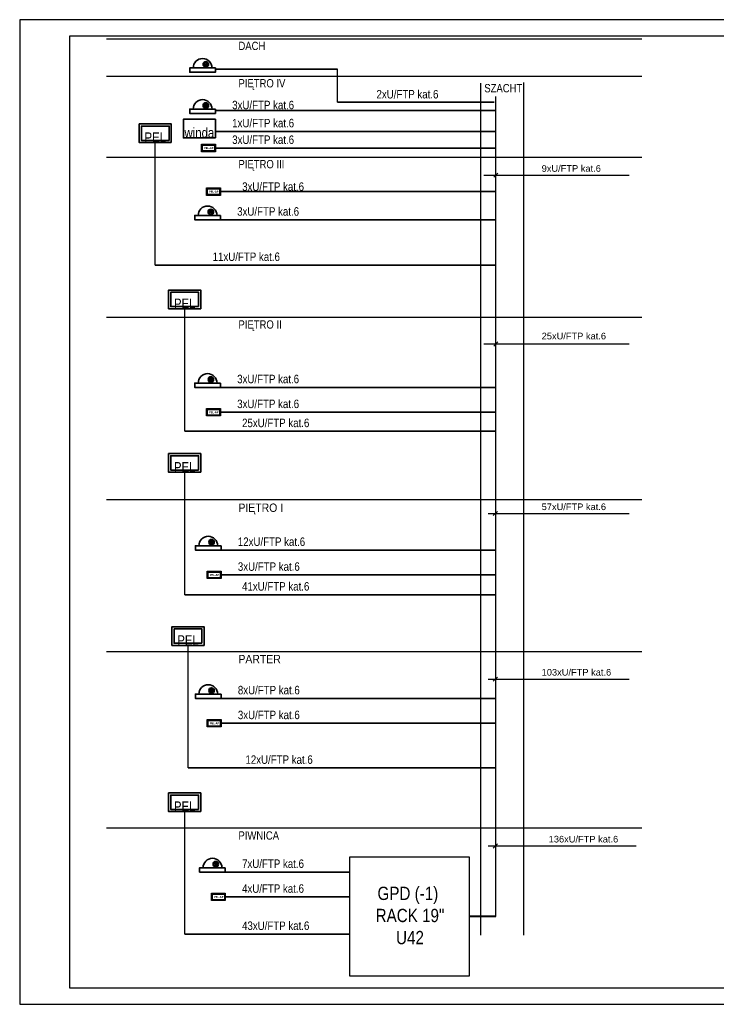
# Model space of a CAD drawing. Header units: millimetres. Extents: x 284 to 42354, y 172 to 67105.
# Tile 42 of 43: x 284 to 21284, y 37405 to 67105. Entities that reach past the tile are written whole.
import ezdxf

# ---------------------------------------------------------------- set-up
doc = ezdxf.new("R2010")
doc.units = ezdxf.units.MM
for name, color, linetype, lineweight in [('!!! CCTV', 1, 'Continuous', 35), ('#EL - Teletechnika', 3, 'Continuous', 35), ('#EL-IT', 4, 'Continuous', 35), ('#IT (opis)', 3, 'Continuous', 35), ('-TT-Okablowanie_Kontraktorn', 6, 'Continuous', 30), ('_k opis_Nr_Pióra__8', 7, 'Continuous', 9), ('CP_LINENORM', 251, 'Continuous', 25)]:
    doc.layers.add(name, color=color, linetype=linetype, lineweight=lineweight)
for name, color, linetype in [('# teletechnika', 102, 'Continuous'), ('#EL - PELAP', 196, 'Continuous'), ('ADT KD', 3, 'Continuous')]:
    doc.layers.add(name, color=color, linetype=linetype)
doc.styles.add('GENERATED_STYLE_1', font='ARIALN.TTF')
doc.styles.add('GENERATED_STYLE_6', font='ARIALN.TTF')
doc.styles.get("Standard").update_dxf_attribs({"font": 'arial.ttf'})
doc.styles.add('tahoma', font='ARIALN.TTF')

# ---------------------------------------------------------------- blocks, each defined once
blk = doc.blocks.new('16C009C')
blk.add_lwpolyline([(-40, -171), (-404, -171), (-404, 0), (-40, 0)], close=True)
at = {"insert": (-73, -87), "char_height": 60, "width": 184.87, "attachment_point": 6}
blk.add_mtext('\\fTahoma|b1|i0|c238;\\A1;PEL-AP', dxfattribs=at)
blk = doc.blocks.new('pel-ap')
at = {"layer": '#EL - PELAP', "color": 2}
blk.add_lwpolyline([(208, -209), (-210, -209), (-210, 15), (208, 15)], close=True, dxfattribs=at)
at = {"layer": '#EL - PELAP', "color": 2, "rotation": 359.9999999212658}
blk.add_blockref('16C009C', (221, -12), dxfattribs=at)
blk = doc.blocks.new('Kamera Kopułowa')
h = blk.add_hatch(color=1)
edge = h.paths.add_edge_path()
edge.add_arc((2.89, -2.38), 0.301, 0, 360)
at = {"color": 1}
blk.add_lwpolyline([(0, -1.31), (7.74, -1.31), (7.74, 0), (0, 0)], close=True, dxfattribs=at)
for radius in [0.827, 0.631, 0.301]:
    blk.add_circle((2.89, -2.38), radius, dxfattribs=at)
blk.add_arc((3.87, -1.31), 2.84, 180, 0, dxfattribs=at)

msp = doc.modelspace()

# ---------------------------------------------------------------- linework, layer by layer
at = {"layer": '# teletechnika', "linetype": 'Continuous', "lineweight": -3}
for p, q in [((14276, 62413, 13), (18659, 62413, 13)), ((14700, 62475, 13), (14576, 62351, 13)), ((14276, 57324, 13), (18659, 57324, 13)), ((14700, 57386, 13), (14576, 57262, 13)), ((14411, 52208, 13), (18659, 52208, 13)), ((14686, 52270, 13), (14561, 52146, 13)), ((14686, 47278, 13), (14561, 47154, 13)), ((14411, 47216, 13), (18659, 47216, 13)), ((14411, 42181, 13), (18872, 42181, 13)), ((14686, 42244, 13), (14561, 42119, 13))]:
    msp.add_line(p, q, dxfattribs=at)
at = {"layer": '# teletechnika', "elevation": 13}
msp.add_lwpolyline([(10234, 41850), (13834, 41850), (13834, 38250), (10234, 38250)], close=True, dxfattribs=at)
at = {"layer": '#EL - Teletechnika', "color": 1, "elevation": 13}
for points in [[(4854, 63400), (3887, 63400), (3887, 63961), (4854, 63961)], [(6185, 63540), (5217, 63540), (5217, 64101), (6185, 64101)], [(5741, 58387), (4774, 58387), (4774, 58948), (5741, 58948)], [(5741, 53456), (4774, 53456), (4774, 54017), (5741, 54017)], [(5843, 48231), (4875, 48231), (4875, 48792), (5843, 48792)], [(5741, 43219), (4774, 43219), (4774, 43781), (5741, 43781)]]:
    msp.add_lwpolyline(points, close=True, dxfattribs=at)
at = {"layer": '#EL - Teletechnika', "color": 7, "elevation": 13}
for points in [[(4790, 63465), (3951, 63465), (3951, 63896), (4790, 63896)], [(5677, 58451), (4839, 58451), (4839, 58883), (5677, 58883)], [(5677, 53521), (4839, 53521), (4839, 53952), (5677, 53952)], [(5778, 48296), (4940, 48296), (4940, 48728), (5778, 48728)], [(5677, 43284), (4839, 43284), (4839, 43716), (5677, 43716)]]:
    msp.add_lwpolyline(points, close=True, dxfattribs=at)
at = {"layer": '-TT-Okablowanie_Kontraktorn', "color": 5, "linetype": 'Continuous', "lineweight": 35}
for p, q in [((9860, 65611, 13), (6185, 65611, 13)), ((14585, 64616, 13), (9860, 64616, 13)), ((14639, 64370, 13), (6185, 64370, 13)), ((14639, 63729, 13), (6185, 63729, 13)), ((14639, 63233, 13), (6185, 63233, 13)), ((14639, 61919, 13), (6335, 61919, 13)), ((14639, 61069, 13), (6335, 61069, 13)), ((14639, 59703, 13), (4371, 59703, 13)), ((14639, 56015, 13), (6336, 56015, 13)), ((14639, 55265, 13), (6336, 55265, 13)), ((14639, 54690, 13), (5258, 54690, 13)), ((14639, 51107, 13), (6356, 51107, 13)), ((14639, 50357, 13), (6356, 50357, 13)), ((14639, 49759, 13), (5258, 49759, 13)), ((14639, 46631, 13), (6356, 46631, 13)), ((14639, 45882, 13), (6356, 45882, 13)), ((14639, 44535, 13), (5359, 44535, 13)), ((10234, 41395, 13), (6483, 41395, 13)), ((10234, 40646, 13), (6483, 40646, 13)), ((10234, 39523, 13), (5258, 39523, 13))]:
    msp.add_line(p, q, dxfattribs=at)
at = {"layer": '-TT-Okablowanie_Kontraktorn', "linetype": 'Continuous', "lineweight": 40}
msp.add_line((14639, 40052, 13), (13834, 40050, 13), dxfattribs=at)
at = {"color": 5}
for p, q in [((9860, 64615, 13), (9860, 65611, 13)), ((4371, 59703, 13), (4371, 63400, 13)), ((5258, 54690, 13), (5258, 58387, 13)), ((5258, 49759, 13), (5258, 53456, 13)), ((5359, 44535, 13), (5359, 48231, 13)), ((5258, 39523, 13), (5258, 43219, 13))]:
    msp.add_line(p, q, dxfattribs=at)
at = {"color": 1}
for p, q in [((14176, 65187, 13), (14176, 39493, 13)), ((15471, 65207, 13), (15471, 39493, 13))]:
    msp.add_line(p, q, dxfattribs=at)
at = {"color": 6}
msp.add_line((14639, 40051, 13), (14639, 64789, 13), dxfattribs=at)
at = {"layer": 'ADT KD', "color": 8}
for p, q in [((2899, 66531, 13), (19035, 66531, 13)), ((2899, 65397, 13), (19035, 65397, 13)), ((2899, 62962, 13), (19035, 62962, 13)), ((2899, 58130, 13), (19035, 58130, 13)), ((2899, 52637, 13), (19035, 52637, 13)), ((2899, 48048, 13), (19035, 48048, 13)), ((2899, 42725, 13), (19035, 42725, 13))]:
    msp.add_line(p, q, dxfattribs=at)
at = {"layer": 'CP_LINENORM', "linetype": 'Continuous'}
for p, q in [((42284, 67105, 13), (284, 67105, 13)), ((284, 67105, 13), (284, 37405, 13)), ((284, 37405, 13), (42284, 37405, 13))]:
    msp.add_line(p, q, dxfattribs=at)
at = {"layer": 'CP_LINENORM', "elevation": 13}
msp.add_lwpolyline([(1784, 37905), (41784, 37905), (41784, 66605), (1784, 66605)], close=True, dxfattribs=at)

# ---------------------------------------------------------------- block references
at = {"layer": '!!! CCTV', "color": 6, "xscale": 100, "yscale": 100, "zscale": 100, "rotation": 180}
for p in [(6185, 65519, 13), (6185, 64279, 13), (6335, 61069, 13), (6336, 56015, 13), (6356, 51107, 13), (6356, 46631, 13), (6483, 41395, 13)]:
    msp.add_blockref('Kamera Kopułowa', p, dxfattribs=at)
at = {"layer": '#EL-IT', "rotation": 360}
for p in [(5977, 63331, 13), (6127, 62016, 13), (6127, 55362, 13), (6147, 50454, 13), (6147, 45979, 13), (6275, 40743, 13)]:
    msp.add_blockref('pel-ap', p, dxfattribs=at)

# ---------------------------------------------------------------- texts
at = {"layer": '#EL - Teletechnika', "color": 1, "char_height": 34.22, "attachment_point": 5, "line_spacing_factor": 0.4}
for s, insert in [('\\fArial Narrow|b0|i0;{\\H8.767995x;\\A1;winda}\\A1;\\fTahoma|b1|i0|c238;\\P', (5701, 63694, 13)), ('\\fArial Narrow|b0|i0;{\\H8.767995x;\\A1;PEL}\\A1;\\fTahoma|b1|i0|c238;\\P', (4371, 63554, 13)), ('\\fArial Narrow|b0|i0;{\\H8.767995x;\\A1;PEL}\\A1;\\fTahoma|b1|i0|c238;\\P', (5258, 58541, 13)), ('\\fArial Narrow|b0|i0;{\\H8.767995x;\\A1;PEL}\\A1;\\fTahoma|b1|i0|c238;\\P', (5258, 53610, 13)), ('\\fArial Narrow|b0|i0;{\\H8.767995x;\\A1;PEL}\\A1;\\fTahoma|b1|i0|c238;\\P', (5359, 48385, 13)), ('\\fArial Narrow|b0|i0;{\\H8.767995x;\\A1;PEL}\\A1;\\fTahoma|b1|i0|c238;\\P', (5258, 43374, 13))]:
    msp.add_mtext(s, dxfattribs=dict(at, insert=insert))
at = {"layer": '#IT (opis)', "color": 7, "style": 'tahoma'}
for s, p in [('2xU/FTP kat.6', (11041, 64730, 13)), ('3xU/FTP kat.6', (6690, 64404, 13)), ('1xU/FTP kat.6', (6690, 63859, 13)), ('3xU/FTP kat.6', (6690, 63358, 13)), ('3xU/FTP kat.6', (6990, 61943, 13)), ('3xU/FTP kat.6', (6840, 61194, 13)), ('11xU/FTP kat.6', (6101, 59828, 13)), ('3xU/FTP kat.6', (6841, 56140, 13)), ('3xU/FTP kat.6', (6841, 55390, 13)), ('25xU/FTP kat.6', (6988, 54815, 13)), ('12xU/FTP kat.6', (6861, 51232, 13)), ('3xU/FTP kat.6', (6861, 50482, 13)), ('41xU/FTP kat.6', (6988, 49884, 13)), ('8xU/FTP kat.6', (6861, 46756, 13)), ('3xU/FTP kat.6', (6861, 46007, 13)), ('12xU/FTP kat.6', (7090, 44659, 13)), ('7xU/FTP kat.6', (6988, 41520, 13)), ('4xU/FTP kat.6', (6988, 40770, 13)), ('43xU/FTP kat.6', (6988, 39648, 13))]:
    msp.add_text(s, height=254.8, dxfattribs=at).set_placement(p)
at = {"layer": '#IT (opis)', "linetype": 'Continuous', "insert": (11986, 40952, 13), "char_height": 400, "attachment_point": 2, "style": 'GENERATED_STYLE_1'}
msp.add_mtext('\\fArial Narrow|b0|i0;\\A1;GPD (-1)\\P RACK 19"\\P U42\\P', dxfattribs=at)
at = {"layer": '-TT-Okablowanie_Kontraktorn', "color": 3, "linetype": 'Continuous', "lineweight": 40, "char_height": 200, "width": 3327.62, "attachment_point": 1}
for s, insert in [('9xU/FTP kat.6', (16019, 62718, 13)), ('25xU/FTP kat.6', (16019, 57662, 13)), ('57xU/FTP kat.6', (16019, 52513, 13)), ('103xU/FTP kat.6', (16019, 47521, 13)), ('136xU/FTP kat.6', (16231, 42487, 13))]:
    msp.add_mtext(s, dxfattribs=dict(at, insert=insert))
at = {"layer": '_k opis_Nr_Pióra__8', "linetype": 'Continuous', "char_height": 250, "attachment_point": 7, "style": 'GENERATED_STYLE_6'}
for s, insert, width in [('DACH', (6878, 66187, 13), 2540.62), ('PIĘTRO IV', (6878, 64987, 13), 2540.62), ('SZACHT', (14290, 64911, 13), 2540.62), ('\\W1;PIĘTRO III', (6878, 62548, 13), 2540.62), ('\\W1;PIĘTRO II', (6878, 57711, 13), 2540.62), ('\\W1.1;PIĘTRO I', (6878, 52184, 13), 2531.38), ('\\W1.1;PARTER', (6878, 47694, 13), 2531.38), ('\\W1;PIWNICA', (6878, 42369, 13), 2513.11)]:
    msp.add_mtext(s, dxfattribs=dict(at, insert=insert, width=width))

doc.saveas('drawing.dxf')
